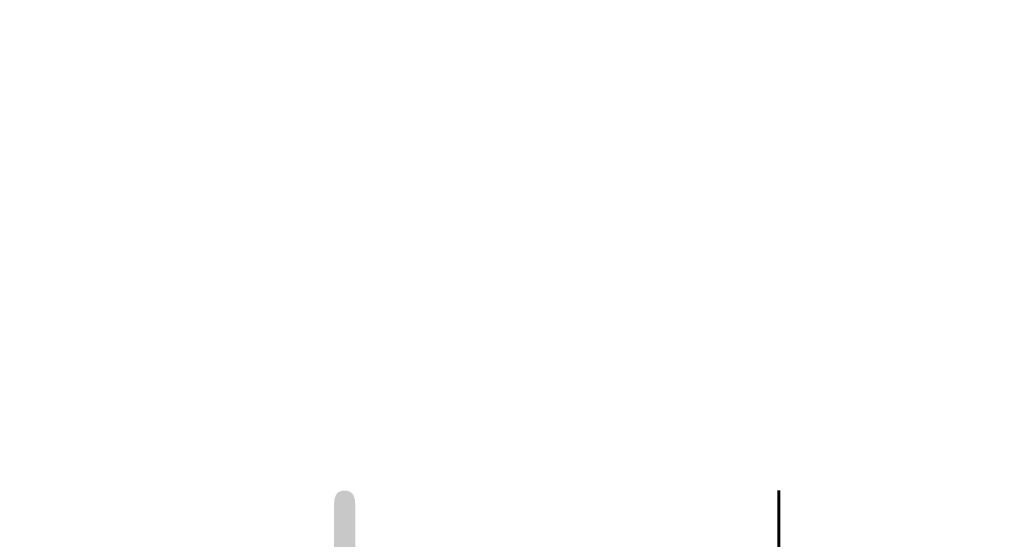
# Model space of a CAD drawing. Header units: millimetres. Extents: x 16720 to 74016, y 25810 to 81213.
# Tile 118 of 256: x 32396 to 32452, y 31571 to 31600. Entities that reach past the tile are written whole.
import ezdxf
from ezdxf import colors
from ezdxf.entities.mleader import LeaderData, LeaderLine
from ezdxf.math import Vec2, Vec3

# ---------------------------------------------------------------- set-up
doc = ezdxf.new("R2010")
doc.units = ezdxf.units.MM
doc.layers.add('_OPISY', color=110, linetype='Continuous', lineweight=9)
doc.styles.add('ROMANS', font='romans.shx', dxfattribs={"width": 0.8, "height": 17})

msp = doc.modelspace()

# ---------------------------------------------------------------- leaders
at = {"layer": '_OPISY'}
ml = msp.add_multileader_mtext('Standard', dxfattribs=at)
ml.set_content('{\\Fsimplex|c238;słupek stalowy do mocowania \\Pbramy przemysłowej }', color=256, style='ROMANS')
ml.set_leader_properties()
ml.build(insert=Vec2(0, 0))
ml.multileader.update_dxf_attribs({"dogleg_length": 4, "arrow_head_size": 6})
ctx = ml.context
ctx.base_point, ctx.char_height, ctx.arrow_head_size, ctx.landing_gap_size, ctx.plane_origin, ctx.plane_x_axis, ctx.plane_y_axis = Vec3(32371.045, 31564.19), 14, 6, 3, Vec3(32845.293, 31212.938), Vec3(1, 0, 0), Vec3(0, 1, 0)
ctx.text_align_type = 2
notes = []
notes.append((ctx, [(1, (1, 1, 0), (32366.471, 31564.19), (1, 0, 0), 4.574, [(0, [(32339.209, 31600.425)], 0, [])])]))
ctx.mtext.insert, ctx.mtext.text_direction, ctx.mtext.flow_direction = Vec3(32374.045, 31573.524), Vec3(1, 0, 0), 5
for ctx, leaders in notes:
    for number, flags, end, landing, length, lines in leaders:
        leader = LeaderData()
        leader.index, (leader.has_last_leader_line, leader.has_dogleg_vector, leader.attachment_direction) = number, flags
        leader.last_leader_point, leader.dogleg_vector, leader.dogleg_length = Vec3(end), Vec3(landing), length
        for number, points, colour, breaks in lines:
            line = LeaderLine()
            line.index, line.vertices, line.color, line.breaks = number, Vec3.list(points), colors.encode_raw_color(colour), breaks
            leader.lines.append(line)
        ctx.leaders.append(leader)

doc.saveas('drawing.dxf')
